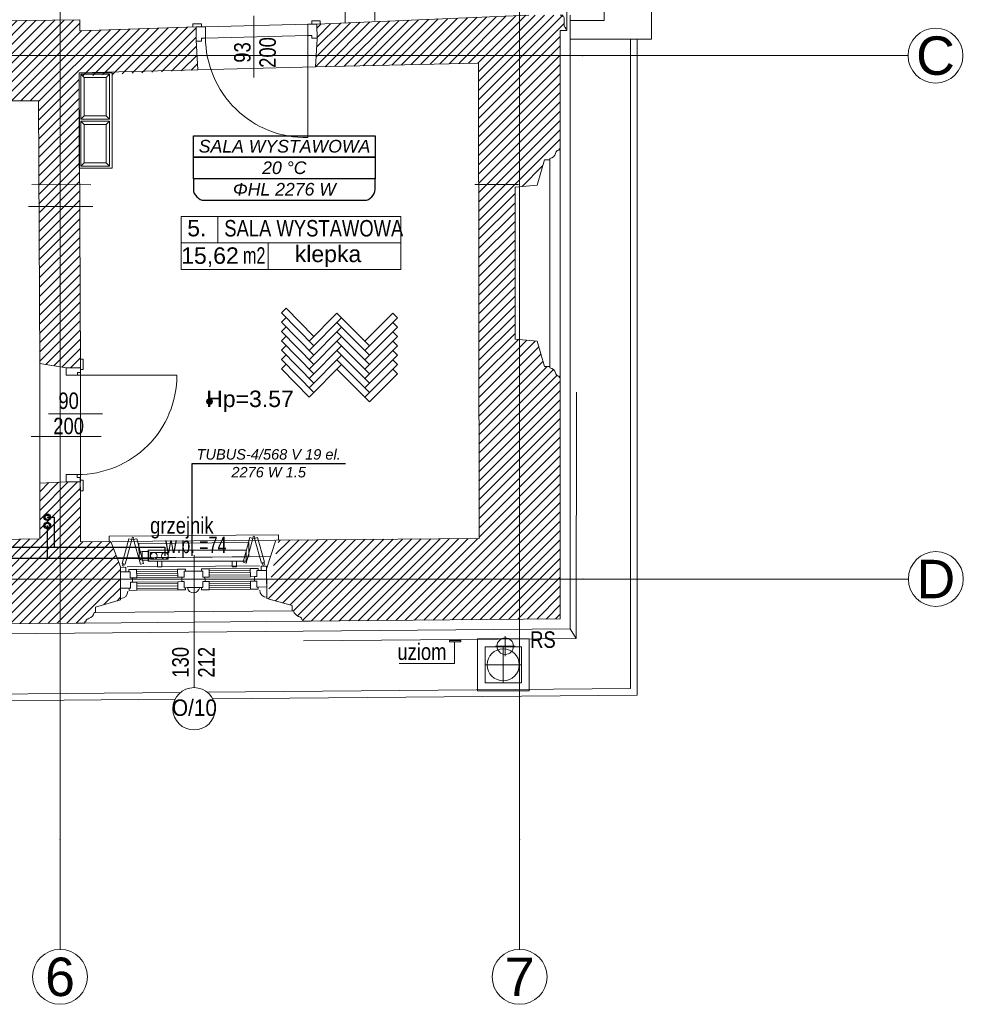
# Model space of a CAD drawing. Header units: millimetres. Extents: x -573548 to 674770, y -210017 to -47794.
# Tile 112 of 234: x 113524 to 122116, y -133895 to -124928. Entities that reach past the tile are written whole.
import ezdxf
from ezdxf.enums import TextEntityAlignment as Align
from ezdxf.lldxf.tags import DXFTag

# ---------------------------------------------------------------- set-up
doc = ezdxf.new("R2010")
doc.units = ezdxf.units.MM
for name, color, linetype, lineweight in [('A.03 RZUT PARTERU_is$0$A-DRZWI_Nr_pióra__9', 8, 'Continuous', 9), ('A.03 RZUT PARTERU_is$0$A-OPISY-2_Nr_pióra__2', 8, 'Continuous', 9), ('A.03 RZUT PARTERU_is$0$A-OPISY-3_Nr_pióra__6', 8, 'Continuous', 9), ('A.03 RZUT PARTERU_is$0$A-WYSOKOSCI_Nr_pióra__7', 8, 'Continuous', 9), ('A.03 RZUT PARTERU_is$0$COKÓŁ_Nr_pióra__1', 8, 'Continuous', 9), ('A.03 RZUT PARTERU_is$0$detalokna_Nr_pióra__1', 8, 'Continuous', 9), ('A.03 RZUT PARTERU_is$0$detalokna_Nr_pióra__2', 8, 'Continuous', 9), ('A.03 RZUT PARTERU_is$0$detalokna_Nr_pióra__8', 8, 'Continuous', 9), ('A.03 RZUT PARTERU_is$0$DIM MALY_Nr_pióra__8', 8, 'Continuous', 9), ('A.03 RZUT PARTERU_is$0$Drawing & Figure_Nr_pióra__18', 8, 'Continuous', 9), ('A.03 RZUT PARTERU_is$0$DRZWI_Nr_pióra__41', 8, 'Continuous', 9), ('A.03 RZUT PARTERU_is$0$linia nadproza_Nr_pióra__1', 8, 'Continuous', 9), ('A.03 RZUT PARTERU_is$0$Nowe_0_Nr_pióra__59', 8, 'Continuous', 9), ('A.03 RZUT PARTERU_is$0$Nowe_A-OKNA-OPIS_Nr_pióra__59', 8, 'Continuous', 9), ('A.03 RZUT PARTERU_is$0$Nowe_A_okno_Nr_pióra__59', 8, 'Continuous', 9), ('A.03 RZUT PARTERU_is$0$Nowe_Annotation - Text_Nr_pióra__59', 8, 'Continuous', 9), ('A.03 RZUT PARTERU_is$0$Nowe_GRZEJNIK_Nr_pióra__59', 8, 'Continuous', 9), ('A.03 RZUT PARTERU_is$0$Nowe_okiennice_Nr_pióra__59', 8, 'Continuous', 9), ('A.03 RZUT PARTERU_is$0$Nowe_WIDOK_Nr_pióra__59', 8, 'Continuous', 9), ('A.03 RZUT PARTERU_is$0$opaska_Nr_pióra__1', 8, 'Continuous', 9), ('A.03 RZUT PARTERU_is$0$opisy inne_Nr_pióra__1', 8, 'Continuous', 9), ('A.03 RZUT PARTERU_is$0$OSIE_Nr_pióra__1', 8, 'Continuous', 9), ('A.03 RZUT PARTERU_is$0$PARAPET_Nr_pióra__7', 8, 'Continuous', 9), ('A.03 RZUT PARTERU_is$0$podciagi_Nr_pióra__1', 8, 'Continuous', 9), ('A.03 RZUT PARTERU_is$0$POSADZKI_Nr_pióra__18', 8, 'Continuous', 9), ('A.03 RZUT PARTERU_is$0$PROG_Nr_pióra__6', 8, 'Continuous', 9), ('A.03 RZUT PARTERU_is$0$RURY SPUSTOWE_Nr_pióra__3', 8, 'Continuous', 9), ('A.03 RZUT PARTERU_is$0$SCHODY_Nr_pióra__1', 8, 'Continuous', 9), ('A.03 RZUT PARTERU_is$0$Structural - Bearing_Nr_pióra__21', 8, 'Continuous', 9), ('A.03 RZUT PARTERU_is$0$Structural - Grid', 8, 'Continuous', 9), ('A.03 RZUT PARTERU_is$0$Structural - Grid_Nr_pióra__17', 8, 'Continuous', 9), ('A.03 RZUT PARTERU_is$0$UZOIM#2_Nr_pióra__2', 8, 'Continuous', 9), ('A.03 RZUT PARTERU_is$0$WIDOK2_Nr_pióra__1', 8, 'Continuous', 9), ('FLUID-Powrót', 7, 'Continuous', 30), ('FLUID-Zasilanie', 7, 'Continuous', 30), ('SAN_Armatura CO na rozwinięciu', 7, 'Continuous', 13), ('SAN_Armatura CO na rzucie', 7, 'Continuous', 13), ('SAN_Grzejniki CO na rzucie', 7, 'Continuous', 13), ('SAN_Przewody powrotne CO na rzucie', 5, 'Continuous', 40), ('SAN_Przewody zasilające CO na rzucie', 1, 'Continuous', 40)]:
    doc.layers.add(name, color=color, linetype=linetype, lineweight=lineweight)
for name, color, linetype in [('SAN_Etykiety grzejników CO na rzucie', 7, 'Continuous'), ('SAN_Etykiety pomieszczeń na rzucie', 7, 'Continuous'), ('SAN_Piony CO na rzucie', 8, 'Continuous')]:
    doc.layers.add(name, color=color, linetype=linetype)
doc.styles.add('A.03 RZUT PARTERU_is$0$STYL_AUTOMATYCZNY_2', font='arial.ttf')
doc.styles.add('A.03 RZUT PARTERU_is$0$STYL_AUTOMATYCZNY_3', font='arial.ttf', dxfattribs={"width": 0.8})
doc.styles.add('A.03 RZUT PARTERU_is$0$STYL_AUTOMATYCZNY_4', font='arial.ttf', dxfattribs={"width": 0.7})
doc.styles.add('A.03 RZUT PARTERU_is$0$STYL_AUTOMATYCZNY_6', font='arial.ttf', dxfattribs={"width": 0.9})
doc.styles.add('A.03 RZUT PARTERU_is$0$STYL_AUTOMATYCZNY_8', font='arial.ttf', dxfattribs={"width": 0.8})
doc.styles.add('Etykiety grzejników CO na rzucie', font='ariali.ttf')
doc.styles.add('Etykiety pomieszczeń na rzucie', font='ariali.ttf')
tags = doc.linetypes.add('DASH', pattern=[15, 10, -5]).pattern_tags.tags
tags[6:7] = [DXFTag(74, 4), DXFTag(75, 0), DXFTag(340, '0'), DXFTag(46, 0.0), DXFTag(50, 0.0), DXFTag(44, 0.0), DXFTag(45, 0.0)]
tags[4:5] = [DXFTag(74, 4), DXFTag(75, 0), DXFTag(340, '0'), DXFTag(46, 0.0), DXFTag(50, 0.0), DXFTag(44, 0.0), DXFTag(45, 0.0)]
pattern_1 = [(45, (655149.01, 0), (-42.426407, 42.426407), [])]

# ---------------------------------------------------------------- blocks, each defined once
blk = doc.blocks.new('A.03 RZUT PARTERU_is$0$Standardowy znacznik osi')
at = {"layer": 'A.03 RZUT PARTERU_is$0$Structural - Grid_Nr_pióra__17'}
for p, q in [((1000, 0), (0, 0)), ((1000, 0), (17855.4, 0)), ((17855.4, 0), (18855.4, 0))]:
    blk.add_line(p, q, dxfattribs=at)
for centre in [(-250, 0), (19105.4, 0)]:
    blk.add_circle(centre, 250, dxfattribs=at)
for p in [(1000, 0), (1000, 0), (17855.4, 0), (17855.4, 0)]:
    blk.add_point(p, dxfattribs=at)
at = {"layer": 'A.03 RZUT PARTERU_is$0$Structural - Grid_Nr_pióra__17', "style": 'A.03 RZUT PARTERU_is$0$STYL_AUTOMATYCZNY_2'}
for tag, p in [('AC_MarkerText_1_0', (5, -80)), ('AC_MarkerText_1_1', (19360.4, -80))]:
    blk.add_attdef(tag, text='', height=350, rotation=270, dxfattribs=at).set_placement(p, align=Align.TOP_CENTER)
blk = doc.blocks.new('A.03 RZUT PARTERU_is$0$Standardowy znacznik osi_2')
at = {"layer": 'A.03 RZUT PARTERU_is$0$Structural - Grid_Nr_pióra__17'}
for p, q in [((1000, 0), (0, 0)), ((1000, 0), (17853.1, 0)), ((17853.1, 0), (18853.1, 0))]:
    blk.add_line(p, q, dxfattribs=at)
for centre in [(-250, 0), (19103.1, 0)]:
    blk.add_circle(centre, 250, dxfattribs=at)
for p in [(1000, 0), (1000, 0), (17853.1, 0), (17853.1, 0)]:
    blk.add_point(p, dxfattribs=at)
at = {"layer": 'A.03 RZUT PARTERU_is$0$Structural - Grid_Nr_pióra__17', "style": 'A.03 RZUT PARTERU_is$0$STYL_AUTOMATYCZNY_2'}
for tag, p in [('AC_MarkerText_1_0', (5, -80)), ('AC_MarkerText_1_1', (19358.1, -80))]:
    blk.add_attdef(tag, text='', height=350, rotation=270, dxfattribs=at).set_placement(p, align=Align.TOP_CENTER)
blk = doc.blocks.new('A.03 RZUT PARTERU_is$0$Standardowy znacznik osi_3')
at = {"layer": 'A.03 RZUT PARTERU_is$0$Structural - Grid_Nr_pióra__17'}
for q in [(0, 0), (40906.6, 0)]:
    blk.add_line((2962.2, 0), q, dxfattribs=at)
blk.add_circle((-250, 0), 250, dxfattribs=at)
blk.add_point((2962.2, 0), dxfattribs=at)
blk.add_point((2962.2, 0), dxfattribs=at)
at = {"layer": 'A.03 RZUT PARTERU_is$0$Structural - Grid_Nr_pióra__17', "style": 'A.03 RZUT PARTERU_is$0$STYL_AUTOMATYCZNY_2'}
for tag, p in [('AC_MarkerText_1_0', (-250, -335)), ('AC_MarkerText_1_1', (44118.7, -335))]:
    blk.add_attdef(tag, text='', height=350, rotation=180, dxfattribs=at).set_placement(p, align=Align.TOP_CENTER)
blk = doc.blocks.new('A.03 RZUT PARTERU_is')
at = {"layer": 'A.03 RZUT PARTERU_is$0$A-WYSOKOSCI_Nr_pióra__7'}
blk.add_hatch(color=256, dxfattribs=at).paths.add_polyline_path([(770499.4, -103405.9, 1), (770446, -103405.9, 1)])
at = {"layer": 'A.03 RZUT PARTERU_is$0$Drawing & Figure_Nr_pióra__18'}
h = blk.add_hatch(dxfattribs=at)
h.set_pattern_fill('Common_Brick_0004', color=256, style=0, pattern_type=2)
h.set_pattern_definition(pattern_1)
h.paths.add_polyline_path([(770995.1, -105193.8, -0.00203), (770994.5, -105193.8), (770994.6, -105198.5), (771224.7, -105261.5), (771225.1, -105311.9), (771237.8, -105311.8, 0.270785), (771283.9, -105362.5), (771294.6, -105366.7, -0.334097), (771315.5, -105395.5), (771325.5, -105395.4), (771325.6, -105405.7), (771326.3, -105405.7), (773665.4, -105385.5), (773666.3, -103185.2), (773656, -103185.2), (773656, -103175.2, -0.334097), (773627, -103154.6), (773622.8, -103143.9, 0.270785), (773571.7, -103098.2), (773571.7, -103085.5), (773521.3, -103085.5), (773456.3, -102856), (773253.9, -102836), (773253.9, -101623.2), (773253.9, -101454.4), (773382.3, -101441.7), (773502.2, -101272.2), (773521.3, -101204.9), (773549.8, -101204.9), (773666.3, -101040.2), (773666.3, -101095.3), (773666.3, -100025.2), (773726.2, -100025.2), (773726.2, -100010.2), (773713.2, -100010.2), (773713.2, -99998.2, -0.371445), (773700.2, -99982.3), (773700.2, -99910, 0.436052), (773690.2, -99900.2), (773690.2, -99885.2), (773380.3, -99885.2), (771450.3, -99968.7), (771451.2, -100106.1), (771436.2, -100358.5), (772920.5, -100322.4), (772922, -101430.2), (772922.8, -102091.2), (772926.3, -104651.8), (771100.2, -104667.6), (771100.2, -104667.9)])
h = blk.add_hatch(dxfattribs=at)
h.set_pattern_fill('Common_Brick_0004', color=256, style=0, pattern_type=2)
h.set_pattern_definition(pattern_1)
h.paths.add_polyline_path([(769291.3, -99930.2), (764794.2, -99981.3), (764794.2, -100111.3), (764794.2, -100112.2), (764796.3, -100678.9), (768915.8, -100666.2), (768919, -101430.2), (768919.9, -101628.6), (768926, -103060.3), (768926.3, -103060.4), (768926.3, -103060.4), (768970.6, -103067.5), (769166.2, -103098.8), (769296.3, -103098.9), (769296.3, -103073.9), (769290.8, -101628.6), (769290.1, -101430.4), (769286.4, -100441.5), (770366, -100384.4), (770351.4, -100123.7), (770350.8, -100113.3), (770350.9, -99992.6), (769291.3, -100030.2)])
h = blk.add_hatch(dxfattribs=at)
h.set_pattern_fill('Common_Brick_0004', color=256, style=0, pattern_type=2)
h.set_pattern_definition(pattern_1)
h.paths.add_polyline_path([(767944, -104954.8), (767944.7, -105214.2), (767944.8, -105224.8), (768174.8, -105287.8), (768175.3, -105338.2), (768188, -105338.1, 0.270785), (768234, -105388.8), (768244.8, -105392.9, -0.334097), (768265.7, -105421.8), (768275.7, -105421.7), (768275.8, -105431.9), (768340.7, -105431.4), (769270.8, -105423.4), (769335.7, -105422.8), (769335.6, -105412.5), (769345.6, -105412.5, -0.334097), (769366, -105383.3), (769376.7, -105378.9, 0.270785), (769421.9, -105327.4), (769434.6, -105327.3), (769434.2, -105276.9), (769663.1, -105210), (769660.8, -104940), (769660.7, -104940), (769660.4, -104911.6), (769575.1, -104680.7), (769296.3, -104683.1), (769296.3, -104218.2), (769295.9, -104218.2), (769295.9, -104137.4), (769165.8, -104137.4), (768926.3, -104147.7), (768926.3, -104656.3), (768081.6, -104665.6), (768047.4, -104665.9)])
at = {"layer": 'A.03 RZUT PARTERU_is$0$A-DRZWI_Nr_pióra__9'}
for p, q in [((770876.3, -99893.7), (770876.3, -100453)), ((769498, -103517), (769007.1, -103517))]:
    blk.add_line(p, q, dxfattribs=at)
for points in [[(771366.8, -100070.3), (771367.7, -101002.2, -0.416087), (770435.1, -100091.1)], [(769269.2, -103166.1), (770175.1, -103166.1, -0.415716), (769268.8, -104070.2)]]:
    blk.add_lwpolyline(points, format="xyb", dxfattribs=at)
at = {"layer": 'A.03 RZUT PARTERU_is$0$A-OPISY-3_Nr_pióra__6'}
for p, q in [((770547.2, -101721.3), (770547.2, -101961.4)), ((770214.4, -101961.4), (772214.4, -101961.4)), ((771007.4, -101961.4), (771007.4, -102201.4))]:
    blk.add_line(p, q, dxfattribs=at)
blk.add_lwpolyline([(770214.4, -102201.4), (770214.4, -101721.3), (772214.4, -101721.3), (772214.4, -102201.4)], close=True, dxfattribs=at)
at = {"layer": 'A.03 RZUT PARTERU_is$0$A-WYSOKOSCI_Nr_pióra__7'}
blk.add_circle((770472.7, -103405.9), 26.7, dxfattribs=at)
at = {"layer": 'A.03 RZUT PARTERU_is$0$COKÓŁ_Nr_pióra__1'}
for p, q in [((773756.3, -103175.3), (773756.3, -99885.2)), ((773756.3, -103175.3), (773755.4, -105474.7)), ((762057, -105575.5), (773755.4, -105474.7))]:
    blk.add_line(p, q, dxfattribs=at)
at = {"layer": 'A.03 RZUT PARTERU_is$0$detalokna_Nr_pióra__1'}
for p, q in [((773666.3, -101105.2), (773666.3, -103185.2)), ((769335.7, -105422.8), (771325.6, -105405.7))]:
    blk.add_line(p, q, dxfattribs=at)
at = {"layer": 'A.03 RZUT PARTERU_is$0$detalokna_Nr_pióra__2'}
for p, q in [((773571.7, -101204.9), (773571.7, -103085.5)), ((769434.6, -105327.3), (771225.1, -105311.9))]:
    blk.add_line(p, q, dxfattribs=at)
blk.add_lwpolyline([(769559, -104680.6), (769559, -104630.6), (771100.2, -104617.9), (771100.2, -104667.9)], dxfattribs=at)
at = {"layer": 'A.03 RZUT PARTERU_is$0$detalokna_Nr_pióra__8'}
for p, q in [((769586.1, -104680.6), (771066, -104667.9)), ((769630.3, -104830.2), (771027.5, -104818.2)), ((769723.2, -104911.1), (770929, -104901.4))]:
    blk.add_line(p, q, dxfattribs=at)
at = {"layer": 'A.03 RZUT PARTERU_is$0$DIM MALY_Nr_pióra__8'}
for p, q in [((768853.9, -101430.2), (769390.3, -101430.4)), ((773287, -101430.2), (772887.1, -101430.2)), ((768823.6, -101628.6), (769411.5, -101628.6)), ((768848.4, -103725.2), (769485.4, -103725.2))]:
    blk.add_line(p, q, dxfattribs=at)
at = {"layer": 'A.03 RZUT PARTERU_is$0$DRZWI_Nr_pióra__41'}
for p, q in [((771402.5, -99967.4), (771450.8, -99967.4)), ((770398.9, -99993.7), (770350.6, -99993.7)), ((769296.3, -103113.8), (769296.3, -103018.2)), ((769295.9, -104122.5), (769295.9, -104218.2))]:
    blk.add_line(p, q, dxfattribs=at)
for points in [[(770398.9, -99965.5), (770324.9, -99965.5, 0.414334), (770320.9, -99969.5), (770320.9, -99993.7)], [(771402.5, -99939.2), (771476.6, -99939.2, -0.414334), (771480.6, -99943.2), (771480.6, -99967.3)], [(769322.4, -103049.8), (769322.4, -103022.2, 0.414334), (769318.4, -103018.2), (769296.3, -103018.2)], [(769322.4, -103049.8), (769322.4, -103109.8, -0.414334), (769318.4, -103113.8), (769296.3, -103113.8)], [(769322, -104186.5), (769322, -104126.5, 0.414334), (769318, -104122.5), (769295.9, -104122.5)], [(769322, -104186.5), (769322, -104214.2, -0.414334), (769318, -104218.2), (769295.9, -104218.2)]]:
    blk.add_lwpolyline(points, format="xyb", dxfattribs=at)
for points in [[(770350.6, -100123.7), (770398.9, -100123.7), (770398.9, -100096.7), (770434.7, -100096.7), (770434.7, -99993.7), (770398.9, -99993.7), (770398.9, -99965.5)], [(771450.8, -100097.4), (771402.5, -100097.4), (771402.5, -100070.3), (771366.8, -100070.3), (771366.8, -99967.4), (771402.5, -99967.4), (771402.5, -99939.2)], [(769296.3, -103113.8), (769296.3, -103140.4), (769269.2, -103140.4), (769269.2, -103166.1), (769166.3, -103166.1), (769166.2, -103098.9)], [(769295.9, -104122.5), (769295.9, -104095.9), (769268.8, -104095.9), (769268.8, -104070.2), (769165.9, -104070.2), (769165.8, -104137.4)]]:
    blk.add_lwpolyline(points, dxfattribs=at)
at = {"layer": 'A.03 RZUT PARTERU_is$0$linia nadproza_Nr_pióra__1'}
for p, q in [((770366, -100384.4), (771436.2, -100358.5)), ((768926.3, -103060.4), (768926.3, -104147.7)), ((769296.3, -103098.9), (769296.3, -104138.9))]:
    blk.add_line(p, q, dxfattribs=at)
at = {"layer": 'A.03 RZUT PARTERU_is$0$Nowe_0_Nr_pióra__59'}
for points in [[(769286.3, -100410.6), (769586.3, -100410.6), (769586.3, -101280.6), (769286.3, -101280.6)], [(769301.6, -100422.9), (769561.6, -100422.9), (769561.6, -100832.9), (769301.6, -100832.9)], [(769531.6, -100802.9), (769331.6, -100802.9), (769331.6, -100452.9), (769531.6, -100452.9)], [(769301.6, -100852.9), (769561.6, -100852.9), (769561.6, -101262.9), (769301.6, -101262.9)], [(769531.6, -101232.9), (769331.6, -101232.9), (769331.6, -100882.9), (769531.6, -100882.9)]]:
    blk.add_lwpolyline(points, close=True, dxfattribs=at)
for points in [[(769331.6, -100452.9), (769301.6, -100422.9)], [(769531.6, -100452.9), (769561.6, -100422.9)], [(769331.6, -100802.9), (769301.6, -100832.9)], [(769331.6, -100882.9), (769301.6, -100852.9)], [(769531.6, -100802.9), (769561.6, -100832.9)], [(769531.6, -100882.9), (769561.6, -100852.9)], [(769331.6, -101232.9), (769301.6, -101262.9)], [(769531.6, -101232.9), (769561.6, -101262.9)]]:
    blk.add_lwpolyline(points, dxfattribs=at)
at = {"layer": 'A.03 RZUT PARTERU_is$0$Nowe_A-OKNA-OPIS_Nr_pióra__59'}
blk.add_line((770331.3, -104805.5), (770331.3, -106010.7), dxfattribs=at)
blk.add_circle((770331.3, -106203.7), 193, dxfattribs=at)
at = {"layer": 'A.03 RZUT PARTERU_is$0$Nowe_A_okno_Nr_pióra__59'}
for points in [[(769661, -104955.8), (769660.7, -104915.8), (769710.6, -104915.3), (769711, -104955.3)], [(770942.4, -104944.7), (770942.1, -104904.7), (770992.1, -104904.3), (770992.4, -104944.3)], [(769661, -104955.8), (769662.2, -105105.7), (769752.2, -105105), (769751.8, -105050), (769771.8, -105049.8), (769771.4, -105009.8), (769751.4, -105010), (769751, -104955)], [(769809, -104934.5), (769809.6, -105009.5), (769751.4, -105010), (769751, -104955), (769739.2, -104955.1), (769739, -104935.1)], [(770182.3, -104931.3), (770183, -105006.3), (770241.2, -105005.8), (770240.7, -104950.8), (770252.5, -104950.7), (770252.3, -104930.7)], [(770468.8, -104928.8), (770469.4, -105003.8), (770411.3, -105004.3), (770410.8, -104949.3), (770399, -104949.4), (770398.8, -104929.4)], [(770844, -104925.6), (770844.7, -105000.6), (770902.9, -105000.1), (770902.4, -104945.1), (770914.2, -104945), (770914, -104925)], [(770992.4, -104944.3), (770993.7, -105094.3), (770903.7, -105095.1), (770903.3, -105040.1), (770883.3, -105040.3), (770882.9, -105000.3), (770902.9, -105000.1), (770902.4, -104945.1)], [(769810.6, -105124.5), (769810, -105049.5), (769751.8, -105050), (769752.2, -105105), (769740.4, -105105.1), (769740.6, -105125.1)], [(770184, -105121.3), (770183.4, -105046.3), (770241.6, -105045.8), (770242, -105100.8), (770253.8, -105100.7), (770254, -105120.7)], [(770470.4, -105118.8), (770469.8, -105043.8), (770411.6, -105044.3), (770412, -105099.3), (770400.2, -105099.4), (770400.4, -105119.4)], [(770845.7, -105115.6), (770845.1, -105040.6), (770903.3, -105040.1), (770903.7, -105095.1), (770915.5, -105095), (770915.7, -105115)]]:
    blk.add_lwpolyline(points, close=True, dxfattribs=at)
for points in [[(770182.3, -104931.3), (769809, -104934.5)], [(769809.1, -104952), (770182.5, -104948.9)], [(769809.3, -104972), (770182.7, -104968.9)], [(769809.5, -104992), (770182.9, -104988.9)], [(769809.6, -105009.5), (770183, -105006.3)], [(770332, -105100), (770242, -105100.8), (770241.6, -105045.8), (770221.6, -105045.9), (770221.2, -105005.9), (770241.2, -105005.8), (770240.7, -104950.8), (770330.7, -104950), (770330.7, -104950)], [(770322.1, -105100), (770412, -105099.3), (770411.6, -105044.3), (770431.6, -105044.1), (770431.2, -105004.1), (770411.3, -105004.3), (770410.8, -104949.3), (770320.8, -104950.1), (770320.8, -104950.1)], [(770468.8, -104928.8), (770844, -104925.6)], [(770844.2, -104943.1), (770469, -104946.5)], [(770844.4, -104963.1), (770469.1, -104966.5)], [(770844.5, -104983.1), (770469.3, -104986.5)], [(770844.7, -105000.6), (770469.4, -105003.8)], [(769810, -105049.5), (770183.4, -105046.3)], [(769810.1, -105067), (770183.5, -105063.9)], [(769810.3, -105087), (770183.7, -105083.9)], [(770845.1, -105040.6), (770469.8, -105043.8)], [(770845.2, -105058.1), (770469.9, -105061.5)], [(770845.4, -105078.1), (770470.1, -105081.5)], [(769810.4, -105107), (770183.9, -105103.9)], [(770184, -105121.3), (769810.6, -105124.5)], [(770845.6, -105098.1), (770470.2, -105101.5)], [(770470.4, -105118.8), (770845.7, -105115.6)]]:
    blk.add_lwpolyline(points, dxfattribs=at)
blk.add_lwpolyline([(770383.2, -105099.5), (770270.9, -105100.5, 0.845314)], format="xyb", close=True, dxfattribs=at)
at = {"layer": 'A.03 RZUT PARTERU_is$0$Nowe_GRZEJNIK_Nr_pióra__59'}
blk.add_lwpolyline([(769831.3, -104828.2), (770831.3, -104819.9), (770830.2, -104689.9), (769830.2, -104698.2)], close=True, dxfattribs=at)
at = {"layer": 'A.03 RZUT PARTERU_is$0$Nowe_okiennice_Nr_pióra__59'}
for points in [[(770805.5, -104877.4), (770777.7, -104869.7), (770839.8, -104644.7), (770867.6, -104652.4)], [(770945.1, -104876.7), (770972.9, -104869), (770910.8, -104644.1), (770883, -104651.7)], [(769704, -104887.1), (769676.2, -104879.5), (769738.3, -104654.5), (769766.1, -104662.2)], [(769843.6, -104887.8), (769871.4, -104880.1), (769809.3, -104655.2), (769781.5, -104662.8)]]:
    blk.add_lwpolyline(points, close=True, dxfattribs=at)
for centre in [(769773.5, -104650.6), (770875.6, -104640.2), (769685.5, -104895.5), (770963.7, -104885.1)]:
    blk.add_circle(centre, 9.4, dxfattribs=at)
at = {"layer": 'A.03 RZUT PARTERU_is$0$Nowe_WIDOK_Nr_pióra__59'}
for centre, start, end in [((769662.5, -105134.1), 270.95796, 0.57249), ((770995, -105122.6), 180.41449, 270.02902)]:
    blk.add_arc(centre, 65.3, start, end, dxfattribs=at)
at = {"layer": 'A.03 RZUT PARTERU_is$0$opaska_Nr_pióra__1'}
for points in [[(770452.1, -106053.2), (774305.4, -106020), (774305.4, -100104.5)], [(770501.5, -106112.8), (774365.4, -106079.5), (774365.4, -100104.5)], [(767428.8, -106079.2), (770207.9, -106055.3)], [(767463.1, -106139), (770159.5, -106115.7)]]:
    blk.add_lwpolyline(points, dxfattribs=at)
for points in [[(773382.5, -105567.9), (772911.5, -105567.9), (772911.5, -106039), (773382.5, -106039)], [(773312, -105638.5), (772982, -105638.5), (772982, -105968.5), (773312, -105968.5)]]:
    blk.add_lwpolyline(points, close=True, dxfattribs=at)
blk.add_circle((773147, -105803.5), 145.8, dxfattribs=at)
at = {"layer": 'A.03 RZUT PARTERU_is$0$OSIE_Nr_pióra__1'}
for p, q in [((773164.9, -105723.4), (773164.9, -105543.4)), ((773074.9, -105633.4), (773254.9, -105633.4)), ((773147, -105638.5), (773147, -105968.5)), ((773312, -105803.5), (772982, -105803.5))]:
    blk.add_line(p, q, dxfattribs=at)
at = {"layer": 'A.03 RZUT PARTERU_is$0$podciagi_Nr_pióra__1'}
blk.add_line((773726.3, -99413.9), (773726.2, -100010.2), dxfattribs=at)
at = {"layer": 'A.03 RZUT PARTERU_is$0$POSADZKI_Nr_pióra__18'}
for p, q in [((771127.2, -102597.4), (771169.6, -102555)), ((771420.7, -102812.8), (771169.6, -102555)), ((771420.7, -102897.7), (771127.2, -102597.4)), ((771127.2, -102682.3), (771169.6, -102639.9)), ((771378.3, -102855.2), (771632.9, -102600.7)), ((771378.3, -102940.1), (771675.3, -102643.1)), ((771929.8, -102897.7), (771632.9, -102600.7)), ((771632.9, -102685.5), (771675.3, -102643.1)), ((771887.4, -102855.2), (772140.6, -102602)), ((771887.4, -102940.1), (772183, -102644.5)), ((772183, -102644.5), (772140.6, -102602)), ((771420.7, -102982.5), (771127.2, -102682.3)), ((771127.2, -102767.1), (771169.6, -102724.7)), ((771378.3, -103024.9), (771675.3, -102727.9)), ((771929.8, -102982.5), (771632.9, -102685.5)), ((771887.4, -103024.9), (772183, -102729.3)), ((772183, -102729.3), (772140.6, -102686.9)), ((771420.7, -103067.4), (771127.2, -102767.1)), ((771127.2, -102852), (771169.6, -102809.6)), ((771420.7, -103152.2), (771127.2, -102852)), ((771378.3, -103109.8), (771675.3, -102812.8)), ((771929.8, -103067.4), (771632.9, -102770.4)), ((771887.4, -103109.8), (772183, -102814.2)), ((772183, -102814.2), (772140.6, -102771.7)), ((771127.2, -102936.8), (771169.6, -102894.4)), ((771420.7, -103237.1), (771127.2, -102936.8)), ((771378.3, -103194.6), (771675.3, -102897.7)), ((771929.8, -103152.2), (771632.9, -102855.2)), ((771929.8, -103237.1), (771632.9, -102940.1)), ((771887.4, -103194.6), (772183, -102899)), ((772183, -102899), (772140.6, -102856.6)), ((772183, -102983.9), (772140.6, -102941.4)), ((771127.2, -103021.7), (771169.6, -102979.3)), ((771420.7, -103321.9), (771127.2, -103021.7)), ((771378.3, -103279.5), (771675.3, -102982.5)), ((771929.8, -103321.9), (771632.9, -103024.9)), ((771675.3, -103067.4), (771632.9, -103024.9)), ((771887.4, -103279.5), (772183, -102983.9)), ((772183, -103068.7), (772140.6, -103026.3)), ((771127.2, -103106.6), (771169.6, -103064.1)), ((771378.3, -103364.3), (771127.2, -103106.6)), ((771378.3, -103364.3), (771675.3, -103067.4)), ((771929.8, -103406.8), (771632.9, -103109.8)), ((771887.4, -103364.3), (772183, -103068.7)), ((772183, -103153.6), (772140.6, -103111.2)), ((771929.8, -103406.8), (772183, -103153.6))]:
    blk.add_line(p, q, dxfattribs=at)
at = {"layer": 'A.03 RZUT PARTERU_is$0$PROG_Nr_pióra__6'}
for p, q in [((770434.7, -99992.6), (771366.8, -99967.4)), ((770434.7, -100096.7), (771366.8, -100071.4))]:
    blk.add_line(p, q, dxfattribs=at)
at = {"layer": 'A.03 RZUT PARTERU_is$0$RURY SPUSTOWE_Nr_pióra__3'}
blk.add_circle((773164.9, -105633.4), 75, dxfattribs=at)
at = {"layer": 'A.03 RZUT PARTERU_is$0$SCHODY_Nr_pióra__1'}
for p, q in [((774496.3, -98364.9), (774496.3, -100104.5)), ((771706.3, -98509.9), (771706.3, -99955.2)), ((771976.3, -98518.8), (771976.3, -99935)), ((774066.3, -99437), (774066.3, -99934.5)), ((774066.3, -99934.5), (773756.3, -99934.5)), ((774496.3, -100104.5), (773756.3, -100104.5))]:
    blk.add_line(p, q, dxfattribs=at)
at = {"layer": 'A.03 RZUT PARTERU_is$0$Structural - Bearing_Nr_pióra__21'}
for p, q in [((773380.3, -99885.2), (771450.2, -99968.7)), ((769291.3, -99930.2), (764794.2, -99981.3)), ((769291.3, -99930.2), (769291.3, -100030.2)), ((771450.3, -99968.6), (771451.2, -100106.1)), ((770350.9, -99992.6), (769291.3, -100030.2)), ((770350.9, -99992.6), (770350.8, -100113.3)), ((773666.3, -100025.2), (773666.3, -101095.3)), ((770350.8, -100113.3), (770366, -100384.4)), ((771451.2, -100106.1), (771436.2, -100358.5)), ((772920.5, -100322.4), (771436.2, -100358.5)), ((772920.5, -100322.4), (772926.3, -104651.8)), ((770366, -100384.4), (769286.3, -100410.6)), ((769286.3, -100410.6), (769296.4, -103098.9)), ((768915.8, -100666.2), (764796.3, -100678.9)), ((768915.8, -100666.2), (768926, -103060.3)), ((769166.2, -103098.8), (768926.3, -103060.4)), ((769166.2, -103098.8), (769296.4, -103098.9)), ((773666.3, -103185.2), (773665.4, -105385.5)), ((769165.8, -104137.4), (768926.3, -104147.7)), ((768926.3, -104147.7), (768926.3, -104656.3)), ((769295.9, -104137.4), (769165.8, -104137.4)), ((769296.3, -104182.4), (769296.3, -104683.1)), ((768047.4, -104665.9), (768926.3, -104656.3)), ((769296.3, -104683.1), (769575.1, -104680.7)), ((769660.4, -104911.6), (769575.1, -104680.7)), ((770992.3, -104928.5), (771075.7, -104667.8)), ((772926.3, -104651.8), (771075.7, -104667.8)), ((768340.7, -105431.4), (769270.8, -105423.4)), ((771326.3, -105405.7), (773665.4, -105385.5))]:
    blk.add_line(p, q, dxfattribs=at)
for points in [[(773666.2, -99885.2), (773690.2, -99885.2), (773690.2, -99900.2, -0.436052), (773700.2, -99910), (773700.2, -99982.3, 0.371445), (773713.2, -99998.2), (773713.2, -100010.2), (773726.2, -100010.2), (773726.2, -100025.2), (773666.2, -100025.2), (773666.2, -100140.8)], [(773666.3, -101040.2), (773666.3, -101105.2), (773656, -101105.2), (773656, -101115.2, 0.334097), (773627, -101135.8), (773622.8, -101146.6, -0.270785), (773571.7, -101192.2), (773571.7, -101204.9), (773521.3, -101204.9), (773456.3, -101434.4), (773253.9, -101454.4), (773253.9, -102836), (773456.3, -102856), (773521.3, -103085.5), (773571.7, -103085.5), (773571.7, -103098.2, -0.270785), (773622.8, -103143.9), (773627, -103154.6, 0.334097), (773656, -103175.2), (773656, -103185.2), (773666.3, -103185.2), (773666.3, -103250.2)], [(769270.8, -105423.4), (769335.7, -105422.8), (769335.6, -105412.5), (769345.6, -105412.5, -0.334097), (769366, -105383.3), (769376.7, -105378.9, 0.270785), (769421.9, -105327.4), (769434.6, -105327.3), (769434.2, -105276.9), (769663.1, -105210), (769660.8, -104940)], [(771390.6, -105405.1), (771325.6, -105405.7), (771325.5, -105395.4), (771315.5, -105395.5, 0.334097), (771294.6, -105366.7), (771283.9, -105362.5, -0.270785), (771237.8, -105311.8), (771225.1, -105311.9), (771224.7, -105261.5), (770994.6, -105198.5), (770992.3, -104928.5)]]:
    blk.add_lwpolyline(points, format="xyb", dxfattribs=at)
at = {"layer": 'A.03 RZUT PARTERU_is$0$UZOIM#2_Nr_pióra__2'}
blk.add_lwpolyline([(772199.7, -105790.2), (772701.8, -105790.2), (772701.8, -105600.1)], dxfattribs=at)
blk.add_lwpolyline([(772656.2, -105581.2), (772761.6, -105581.2), (772761.6, -105594.9), (772656.2, -105594.9)], close=True, dxfattribs=at)
at = {"layer": 'A.03 RZUT PARTERU_is$0$WIDOK2_Nr_pióra__1'}
for p in [(773812.3, -103320), (773755.4, -105474.7), (771327.8, -105585.6)]:
    blk.add_line(p, (773811.4, -105564.3), dxfattribs=at)
at = {"layer": 'A.03 RZUT PARTERU_is$0$Structural - Grid'}
ref = blk.add_blockref('A.03 RZUT PARTERU_is$0$Standardowy znacznik osi', (769111.3, -108395.1), dxfattribs=dict(at, zscale=1000, rotation=90))
ref.add_attrib('AC_MarkerText_1', '6', dxfattribs={"layer": 'A.03 RZUT PARTERU_is$0$Structural - Grid_Nr_pióra__17', "color": 20, "lineweight": 15, "true_color": 0xf73328, "height": 350, "rotation": 360, "style": 'A.03 RZUT PARTERU_is$0$STYL_AUTOMATYCZNY_2'}).set_placement((769111.3, -108470.1), align=Align.TOP_CENTER)
ref.add_attrib('AC_MarkerText_1_1', '6', dxfattribs={"layer": 'A.03 RZUT PARTERU_is$0$Structural - Grid_Nr_pióra__17', "color": 20, "lineweight": 15, "true_color": 0xf73328, "height": 350, "rotation": 360, "style": 'A.03 RZUT PARTERU_is$0$STYL_AUTOMATYCZNY_2'}).set_placement((769111.3, -89114.7), align=Align.TOP_CENTER)
ref = blk.add_blockref('A.03 RZUT PARTERU_is$0$Standardowy znacznik osi_2', (773295.9, -108395.1), dxfattribs=dict(at, zscale=1000, rotation=90))
ref.add_attrib('AC_MarkerText_1', '7', dxfattribs={"layer": 'A.03 RZUT PARTERU_is$0$Structural - Grid_Nr_pióra__17', "color": 20, "lineweight": 15, "true_color": 0xf73328, "height": 350, "rotation": 360, "style": 'A.03 RZUT PARTERU_is$0$STYL_AUTOMATYCZNY_2'}).set_placement((773295.9, -108470.1), align=Align.TOP_CENTER)
ref.add_attrib('AC_MarkerText_1_1', '7', dxfattribs={"layer": 'A.03 RZUT PARTERU_is$0$Structural - Grid_Nr_pióra__17', "color": 20, "lineweight": 15, "true_color": 0xf73328, "height": 350, "rotation": 360, "style": 'A.03 RZUT PARTERU_is$0$STYL_AUTOMATYCZNY_2'}).set_placement((773295.9, -89116.9), align=Align.TOP_CENTER)
ref = blk.add_blockref('A.03 RZUT PARTERU_is$0$Standardowy znacznik osi_3', (776832.4, -100254.9), dxfattribs=dict(at, zscale=1000, rotation=180))
ref.add_attrib('AC_MarkerText_1', 'C', dxfattribs={"layer": 'A.03 RZUT PARTERU_is$0$Structural - Grid_Nr_pióra__17', "color": 20, "lineweight": 15, "true_color": 0xf73328, "height": 350, "rotation": 360, "style": 'A.03 RZUT PARTERU_is$0$STYL_AUTOMATYCZNY_2'}).set_placement((777082.4, -100079.9), align=Align.TOP_CENTER)
ref = blk.add_blockref('A.03 RZUT PARTERU_is$0$Standardowy znacznik osi_3', (776835.6, -105021.8), dxfattribs=dict(at, zscale=1000, rotation=180))
ref.add_attrib('AC_MarkerText_1', 'D', dxfattribs={"layer": 'A.03 RZUT PARTERU_is$0$Structural - Grid_Nr_pióra__17', "color": 20, "lineweight": 15, "true_color": 0xf73328, "height": 350, "rotation": 360, "style": 'A.03 RZUT PARTERU_is$0$STYL_AUTOMATYCZNY_2'}).set_placement((777085.6, -104846.8), align=Align.TOP_CENTER)
at = {"layer": 'A.03 RZUT PARTERU_is$0$A-OPISY-2_Nr_pióra__2', "char_height": 150}
for s, insert, attachment_point, style in [('\\A1;{\\pql;\\fArial|b0|i0|c238|p0;\\W1.000000;5.}', (770269.6, -101903), 7, 'A.03 RZUT PARTERU_is$0$STYL_AUTOMATYCZNY_2'), ('\\A1;{\\pql;\\fArial|b0|i0|c238|p0;\\W0.800000;SALA WYSTAWOWA}', (770606.7, -101904.4), 7, 'A.03 RZUT PARTERU_is$0$STYL_AUTOMATYCZNY_3'), ('\\A1;{\\pql;\\fArial|b0|i0|c238|p0;\\W1.000000;15,62}', (770214.4, -102179.1), 7, 'A.03 RZUT PARTERU_is$0$STYL_AUTOMATYCZNY_2'), ('\\A1;{\\pqr;\\fArial|b0|i0|c238|p0;\\W0.700000;m2}', (770981, -101999.9), 3, 'A.03 RZUT PARTERU_is$0$STYL_AUTOMATYCZNY_4'), ('\\A1;{\\pql;\\fArial|b0|i0|c238|p0;\\W1.000000;klepka}', (771248.5, -102180.8), 7, 'A.03 RZUT PARTERU_is$0$STYL_AUTOMATYCZNY_2')]:
    blk.add_mtext(s, dxfattribs=dict(at, insert=insert, attachment_point=attachment_point, style=style))
at = {"layer": 'A.03 RZUT PARTERU_is$0$A-WYSOKOSCI_Nr_pióra__7', "insert": (770841, -103403.5), "char_height": 150, "attachment_point": 5, "style": 'A.03 RZUT PARTERU_is$0$STYL_AUTOMATYCZNY_2'}
blk.add_mtext('\\A1;{\\pqc;\\fArial|b0|i0|c238|p0;\\W1.000000;Hp=3.57}', dxfattribs=at)
at = {"layer": 'A.03 RZUT PARTERU_is$0$Nowe_A-OKNA-OPIS_Nr_pióra__59', "char_height": 150, "attachment_point": 5, "rotation": 90, "style": 'A.03 RZUT PARTERU_is$0$STYL_AUTOMATYCZNY_3'}
for s, insert in [('\\A1;{\\pqc;\\fArial|b0|i0|c238|p0;\\W0.800000;130}', (770208.7, -105780)), ('\\A1;{\\pqc;\\fArial|b0|i0|c238|p0;\\W0.800000;212}', (770443.1, -105780))]:
    blk.add_mtext(s, dxfattribs=dict(at, insert=insert))
at = {"layer": 'A.03 RZUT PARTERU_is$0$Nowe_A-OKNA-OPIS_Nr_pióra__59', "insert": (770335.2, -106194.8), "char_height": 150, "attachment_point": 5, "style": 'A.03 RZUT PARTERU_is$0$STYL_AUTOMATYCZNY_6'}
blk.add_mtext('\\A1;{\\pqc;\\fArial|b0|i0|c238|p0;\\W0.900000;O/10}', dxfattribs=at)
at = {"layer": 'A.03 RZUT PARTERU_is$0$Nowe_Annotation - Text_Nr_pióra__59', "insert": (769931.9, -104653.8), "char_height": 150, "attachment_point": 7, "style": 'A.03 RZUT PARTERU_is$0$STYL_AUTOMATYCZNY_8'}
blk.add_mtext('\\A1;{\\pql;\\fArial|b0|i0|c238|p0;\\W0.800000;grzejnik }', dxfattribs=at)
at = {"layer": 'A.03 RZUT PARTERU_is$0$opisy inne_Nr_pióra__1', "char_height": 150, "attachment_point": 5, "rotation": 90, "style": 'A.03 RZUT PARTERU_is$0$STYL_AUTOMATYCZNY_3'}
for s, insert in [('\\A1;{\\pqc;\\fArial|b0|i0|c238|p0;\\W0.800000;93}', (770772.2, -100226.3)), ('\\A1;{\\pqc;\\fArial|b0|i0|c238|p0;\\W0.800000;200}', (771002, -100226.3))]:
    blk.add_mtext(s, dxfattribs=dict(at, insert=insert))
at = {"layer": 'A.03 RZUT PARTERU_is$0$opisy inne_Nr_pióra__1', "char_height": 150, "attachment_point": 5, "style": 'A.03 RZUT PARTERU_is$0$STYL_AUTOMATYCZNY_3'}
for s, insert in [('\\A1;{\\pqc;\\fArial|b0|i0|c238|p0;\\W0.800000;90}', (769189.5, -103399.3)), ('\\A1;{\\pqc;\\fArial|b0|i0|c238|p0;\\W0.800000;200}', (769189.5, -103629.1)), ('\\A1;{\\pqc;\\fArial|b0|i0|c238|p0;\\W0.800000;RS}', (773508.2, -105574.6))]:
    blk.add_mtext(s, dxfattribs=dict(at, insert=insert))
at = {"layer": 'A.03 RZUT PARTERU_is$0$PARAPET_Nr_pióra__7', "insert": (770068.8, -104831), "char_height": 150, "attachment_point": 7, "style": 'A.03 RZUT PARTERU_is$0$STYL_AUTOMATYCZNY_4'}
blk.add_mtext('\\A1;{\\pql;\\fArial|b0|i0|c238|p0;\\W0.700000;w.p. =74}', dxfattribs=at)
at = {"layer": 'A.03 RZUT PARTERU_is$0$UZOIM#2_Nr_pióra__2', "insert": (772406.3, -105684.6), "char_height": 150, "attachment_point": 5, "style": 'A.03 RZUT PARTERU_is$0$STYL_AUTOMATYCZNY_3'}
blk.add_mtext('\\A1;{\\pqc;\\fArial|b0|i0|c238|p0;\\W0.800000;uziom}', dxfattribs=at)
blk = doc.blocks.new('CZLVK_P_55_5_90_0_10')
at = {"layer": 'SAN_Grzejniki CO na rzucie'}
for points in [[(-360, -50), (-360, 0), (-320, 0), (-320, -50)], [(320, -50), (320, 0), (360, 0), (360, -50)], [(-445, -150), (445, -150), (445, -50), (-445, -50), (-445, -150)]]:
    blk.add_lwpolyline(points, dxfattribs=at)
blk = doc.blocks.new('VERTPIPECORETURN_P')
at = {"layer": 'SAN_Przewody powrotne CO na rzucie', "lineweight": 13}
blk.add_circle((0, 0), 30, dxfattribs=at)
blk = doc.blocks.new('VERTPIPECOSUPPLY_P')
at = {"layer": 'SAN_Przewody zasilające CO na rzucie', "lineweight": 13}
blk.add_circle((0, 0), 30, dxfattribs=at)
blk = doc.blocks.new('ZTGRZVK_P')
at = {"layer": 'SAN_Armatura CO na rozwinięciu'}
blk.add_lwpolyline([(50, 40), (110, 40), (110, -40), (50, -40), (50, 40)], dxfattribs=at)
blk.add_ellipse((110, 0), major_axis=(0, 40), ratio=0.75, start_param=3.141593, end_param=6.283185, dxfattribs=at)
blk = doc.blocks.new('ZAWGVK_P')
at = {"layer": 'SAN_Armatura CO na rzucie'}
blk.add_lwpolyline([(-80, 30), (80, 30), (80, -30), (-80, -30), (-80, 30)], dxfattribs=at)

msp = doc.modelspace()

# ---------------------------------------------------------------- linework, layer by layer
at = {"layer": 'FLUID-Powrót', "color": 142, "linetype": 'DASH', "ltscale": 10}
for points in [[(113775.9, -129533.6), (113775.9, -129832.4)], [(112414.1, -129832.4), (114745.8, -129832.4)]]:
    msp.add_lwpolyline(points, dxfattribs=at)
at = {"layer": 'FLUID-Powrót', "color": 142, "linetype": 'DASH', "ltscale": 2}
msp.add_circle((113775.9, -129533.6), 30, dxfattribs=at)
at = {"layer": 'FLUID-Powrót', "color": 142, "linetype": 'DASH', "ltscale": 10}
msp.add_circle((113775.5, -129533.6), 20, dxfattribs=at)
at = {"layer": 'FLUID-Zasilanie', "color": 11, "linetype": 'Continuous'}
msp.add_line((114845, -129732.4), (114845, -129810.2), dxfattribs=at)
for points in [[(113775.5, -129459), (113837.1, -129459), (113837.1, -129732.4)], [(112314.1, -129732.4), (114845, -129732.4)]]:
    msp.add_lwpolyline(points, dxfattribs=at)
for centre, radius in [((113775, -129459, 0), 30), ((113775.5, -129459), 20)]:
    msp.add_circle(centre, radius, dxfattribs=at)
at = {"layer": 'SAN_Etykiety grzejników CO na rzucie'}
for p, q in [((115095, -129810.2), (115095, -128970.2)), ((115095, -128970.2), (116492, -128970.2))]:
    msp.add_line(p, q, dxfattribs=at)
at = {"layer": 'SAN_Etykiety pomieszczeń na rzucie'}
for points in [[(115106.1, -126180.5), (115106.1, -125984.5), (116761.1, -125984.5), (116761.1, -126180.5), (115106.1, -126180.5)], [(115106.1, -126376.5), (115106.1, -126180.5), (116761.1, -126180.5), (116761.1, -126376.5), (115106.1, -126376.5)]]:
    msp.add_lwpolyline(points, dxfattribs=at)
msp.add_open_spline([(115106.1, -126376.5), (115106.1, -126385.5), (115106.1, -126465.5), (115106.1, -126474.5), (115106.1, -126474.5), (115106.1, -126523.5), (115155.1, -126572.5), (115204.1, -126572.5), (115204.1, -126572.5), (115213.1, -126572.5), (116654.1, -126572.5), (116663.1, -126572.5), (116663.1, -126572.5), (116712.1, -126572.5), (116761.1, -126523.5), (116761.1, -126474.5), (116761.1, -126474.5), (116761.1, -126465.5), (116761.1, -126385.5), (116761.1, -126376.5)], degree=3, knots=[0, 0, 0, 0, 0.05, 0.05, 0.05, 0.050001, 0.1, 0.1, 0.1, 0.100001, 0.15, 0.15, 0.15, 0.150001, 0.2, 0.2, 0.2, 0.200001, 1, 1, 1, 1], dxfattribs=at)

# ---------------------------------------------------------------- block references
at = {"color": 150}
msp.add_blockref('A.03 RZUT PARTERU_is', (-655219.6, -25000), dxfattribs=at)
at = {"layer": 'SAN_Armatura CO na rzucie', "rotation": 180}
for name, p in [('ZTGRZVK_P', (114750, -129810.2)), ('ZAWGVK_P', (114795, -129810.2))]:
    msp.add_blockref(name, p, dxfattribs=at)
at = {"layer": 'SAN_Grzejniki CO na rzucie', "rotation": 180}
msp.add_blockref('CZLVK_P_55_5_90_0_10', (115140, -129910.2), dxfattribs=at)
at = {"layer": 'SAN_Piony CO na rzucie'}
for name, p in [('VERTPIPECORETURN_P', (114745, -129810.2)), ('VERTPIPECOSUPPLY_P', (114845, -129810.2))]:
    msp.add_blockref(name, p, dxfattribs=at)

# ---------------------------------------------------------------- texts
at = {"layer": 'SAN_Etykiety grzejników CO na rzucie', "style": 'Etykiety grzejników CO na rzucie'}
for s, p in [('TUBUS-4/568 V 19 el.', (115135, -128934.2)), ('2276 W 1.5', (115452, -129096.2))]:
    msp.add_text(s, height=95, dxfattribs=at).set_placement(p)
at = {"layer": 'SAN_Etykiety pomieszczeń na rzucie', "style": 'Etykiety pomieszczeń na rzucie'}
for s, p in [('SALA WYSTAWOWA', (115155.1, -126137.5)), ('20 °C', (115732.1, -126333.5)), ('ΦHL 2276 W', (115466.1, -126529.5))]:
    msp.add_text(s, height=115, dxfattribs=at).set_placement(p)

doc.saveas('drawing.dxf')
